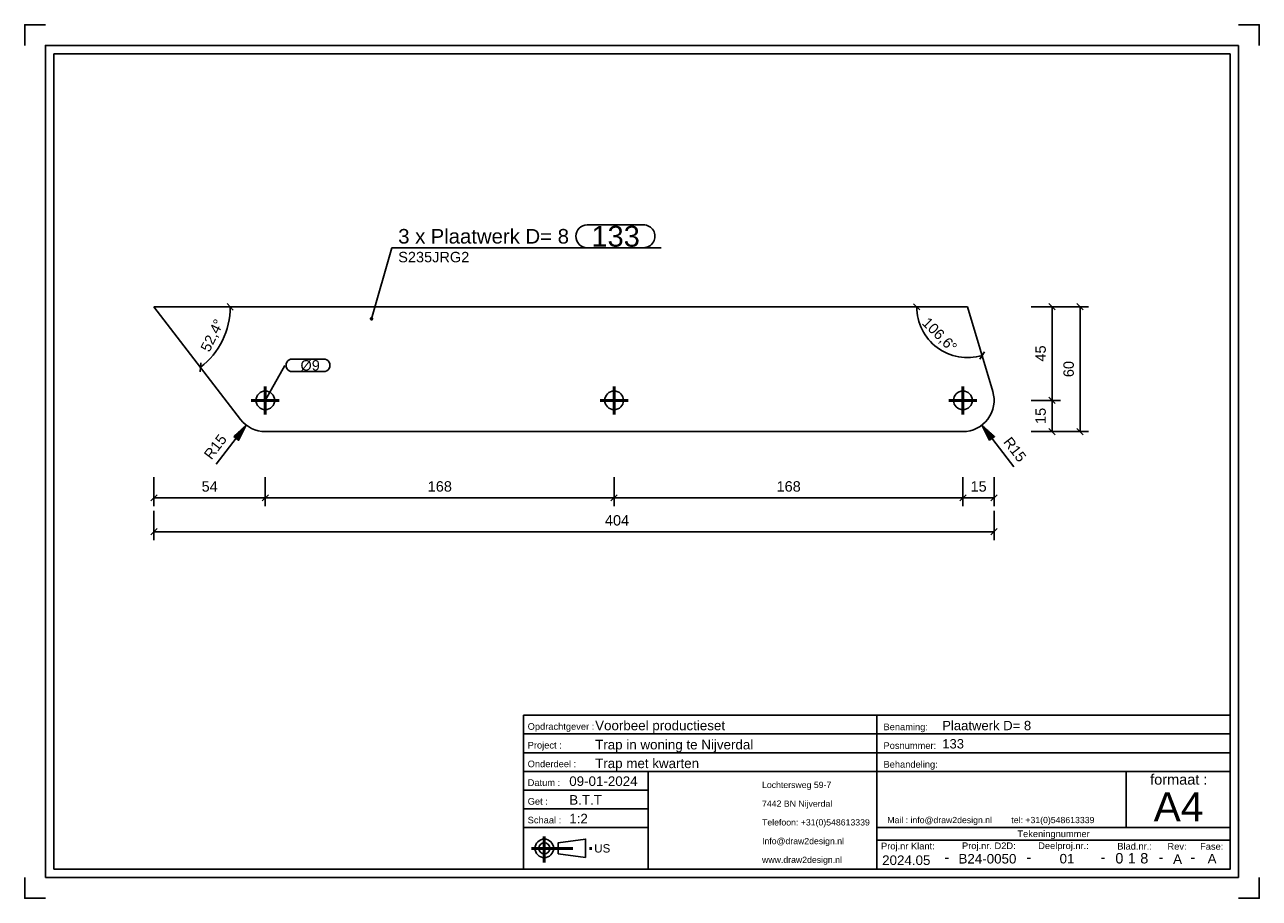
# Model space of a CAD drawing. Header units: millimetres. Extents: x 222 to 519, y -333 to -123.
import ezdxf
from ezdxf.enums import TextEntityAlignment as Align

# ---------------------------------------------------------------- set-up
doc = ezdxf.new("R2010")
doc.units = ezdxf.units.MM
doc.linetypes.add('STRICHPUNKT2', pattern=[18.5, 10, -4, 0.5, -4])
doc.layers.get('0').update_dxf_attribs({"linetype": 'CONTINUOUS'})
for name, color, linetype in [('DIM49', 4, 'CONTINUOUS'), ('TXT_ALL', 7, 'CONTINUOUS'), ('TXT_DIM49', 2, 'CONTINUOUS'), ('TXT_YELLOW', 2, 'CONTINUOUS')]:
    doc.layers.add(name, color=color, linetype=linetype)
doc.layers.add('LE_ALL', color=7, linetype='CONTINUOUS', lineweight=50)
doc.styles.add('ARIAL', font='arial.ttf')

# ---------------------------------------------------------------- blocks, each defined once
blk = doc.blocks.new('TFIELD_00004', base_point=(493.96, -311.34))
at = {"layer": 'TXT_YELLOW', "style": 'ARIAL'}
blk.add_text('A4', height=7, dxfattribs=at).set_placement((493.96, -311.34), align=Align.MIDDLE_LEFT)
blk = doc.blocks.new('FLEX_00003', base_point=(499.87, -316.34))
blk.add_blockref('TFIELD_00004', (493.96, -311.34))
blk = doc.blocks.new('TFIELD_00007', base_point=(429.88, -314.53))
at = {"layer": 'TXT_YELLOW', "style": 'ARIAL'}
blk.add_text('Mail : info@draw2design.nl        tel: +31(0)548613339', height=1.5, dxfattribs=at).set_placement((429.88, -314.53), align=Align.MIDDLE_LEFT)
blk = doc.blocks.new('FLEX_00006', base_point=(429.88, -315.77))
blk.add_blockref('TFIELD_00007', (429.88, -314.53))
blk = doc.blocks.new('DRAW2DESIGNLOGO_00005', base_point=(429.8, -312.86))
blk.add_blockref('FLEX_00006', (429.88, -315.77))
blk = doc.blocks.new('TFIELD_00011', base_point=(359.37, -321.34))
at = {"layer": 'TXT_YELLOW', "style": 'ARIAL'}
blk.add_text('US', height=2, dxfattribs=at).set_placement((359.37, -321.34), align=Align.MIDDLE_LEFT)
blk = doc.blocks.new('FLEX_00010', base_point=(359.37, -321.34))
blk.add_blockref('TFIELD_00011', (359.37, -321.34))
blk = doc.blocks.new('US_00009', base_point=(348.7, -321.34))
blk.add_line((350.73, -322.68), (357.29, -323.57))
blk.add_lwpolyline([(350.73, -322.68), (350.73, -320.01), (357.29, -319.12), (357.29, -323.57)])
for radius in [2.22, 1.33]:
    blk.add_circle((347.37, -321.34), radius)
at = {"layer": 'LE_ALL', "color": 1, "linetype": 'STRICHPUNKT2'}
for p, q in [((347.37, -318.53), (347.37, -324.75)), ((344.27, -321.34), (359.14, -321.34))]:
    blk.add_line(p, q, dxfattribs=at)
blk.add_blockref('FLEX_00010', (359.37, -321.34))
blk = doc.blocks.new('TFIELD_00014', base_point=(399.75, -324.09))
at = {"layer": 'TXT_YELLOW', "style": 'ARIAL'}
for s, p in [('Lochtersweg 59-7', (399.75, -306.09)), ('7442 BN Nijverdal', (399.75, -310.59)), ('Telefoon: +31(0)548613339', (399.75, -315.09)), ('Info@draw2design.nl', (399.75, -319.59)), ('www.draw2design.nl', (399.75, -324.09))]:
    blk.add_text(s, height=1.5, dxfattribs=at).set_placement(p, align=Align.MIDDLE_LEFT)
blk = doc.blocks.new('FLEX_00013', base_point=(412.56, -326.34))
blk.add_blockref('TFIELD_00014', (399.75, -324.09))
blk = doc.blocks.new('D2D_00012', base_point=(372.62, -324.49))
blk.add_blockref('FLEX_00013', (412.56, -326.34))
blk = doc.blocks.new('SCHRIFE_00016', base_point=(353.37, -306.34))
for p, q in [((342.37, -289.34), (427.37, -289.34)), ((427.37, -289.34), (512.37, -289.34)), ((427.37, -326.34), (427.37, -289.34)), ((512.37, -289.34), (512.37, -326.34)), ((342.37, -293.84), (427.37, -293.84)), ((427.37, -293.84), (512.37, -293.84)), ((342.37, -298.34), (427.37, -298.34)), ((427.37, -298.34), (512.37, -298.34)), ((342.37, -302.84), (512.37, -302.84)), ((372.37, -302.84), (372.37, -326.34)), ((487.37, -302.84), (487.37, -316.34)), ((372.37, -307.34), (342.37, -307.34)), ((372.37, -311.84), (342.37, -311.84)), ((372.37, -316.34), (342.37, -316.34)), ((512.37, -316.34), (427.37, -316.34)), ((512.37, -319.34), (427.37, -319.34))]:
    blk.add_line(p, q)
blk.add_lwpolyline([(512.37, -326.34), (342.37, -326.34), (342.37, -289.34)])
at = {"layer": 'TXT_YELLOW', "style": 'ARIAL'}
for s, height, p in [('Voorbeel productieset', 2.3, (359.6, -292.95)), ('Plaatwerk D= 8', 2.25, (443.09, -292.94)), ('Trap in woning te Nijverdal', 2.3, (359.6, -297.55)), ('133', 2.25, (443.09, -297.33)), ('Trap met kwarten', 2.3, (359.6, -302.05)), ('09-01-2024', 2.3, (353.37, -306.34)), ('B.T.T', 2.3, (353.37, -310.84)), ('1:2', 2.3, (353.37, -315.34))]:
    blk.add_text(s, height=height, dxfattribs=at).set_placement(p)
for s, height, p in [('2024.05', 2.3, (434.45, -325.34)), ('-', 2.5, (444.2, -324.69)), ('B24-0050', 2.3, (453.97, -324.99)), ('-', 2.5, (463.94, -324.69)), ('01', 2.3, (473.11, -324.97)), ('-', 2.5, (481.77, -324.69)), ('-', 2.5, (495.71, -324.69)), ('A', 2.3, (499.71, -325.07)), ('-', 2.5, (503.36, -324.69)), ('A', 2.3, (508.01, -324.97))]:
    blk.add_text(s, height=height, dxfattribs=at).set_placement(p, align=Align.CENTER)
blk = doc.blocks.new('TFIELD_00020', base_point=(490.73, -323.72))
at = {"layer": 'TXT_ALL', "style": 'ARIAL'}
blk.add_text('8', height=2.5, dxfattribs=at).set_placement((490.73, -323.72), align=Align.MIDDLE_LEFT)
blk = doc.blocks.new('8_00019')
blk.add_blockref('TFIELD_00020', (490.73, -323.72))
blk = doc.blocks.new('TELLER1_00018')
blk.add_blockref('8_00019', (0, 0))
blk = doc.blocks.new('TFIELD_00023', base_point=(487.73, -323.72))
at = {"layer": 'TXT_ALL', "style": 'ARIAL'}
blk.add_text('1', height=2.5, dxfattribs=at).set_placement((487.73, -323.72), align=Align.MIDDLE_LEFT)
blk = doc.blocks.new('1_00022')
blk.add_blockref('TFIELD_00023', (487.73, -323.72))
blk = doc.blocks.new('TELLER2_00021')
blk.add_blockref('1_00022', (0, 0))
blk = doc.blocks.new('TFIELD_00026', base_point=(484.73, -323.72))
at = {"layer": 'TXT_ALL', "style": 'ARIAL'}
blk.add_text('0', height=2.5, dxfattribs=at).set_placement((484.73, -323.72), align=Align.MIDDLE_LEFT)
blk = doc.blocks.new('0_00025')
blk.add_blockref('TFIELD_00026', (484.73, -323.72))
blk = doc.blocks.new('TELLER3_00024')
blk.add_blockref('0_00025', (0, 0))
blk = doc.blocks.new('NL_00027', base_point=(343.37, -292.84))
at = {"layer": 'TXT_ALL', "color": 1, "style": 'ARIAL'}
blk.add_text('Tekeningnummer', height=1.6, dxfattribs=at).set_placement((469.87, -317.84), align=Align.MIDDLE_CENTER)
at = {"layer": 'TXT_YELLOW', "style": 'ARIAL'}
for s, p in [('Opdrachtgever :', (343.37, -292.84)), ('Benaming:', (428.97, -292.94)), ('Project :', (343.37, -297.34)), ('Posnummer:', (428.97, -297.44)), ('Onderdeel :', (343.37, -301.84)), ('Behandeling:', (428.97, -301.94)), ('Datum :', (343.37, -306.34)), ('Get :', (343.37, -310.84)), ('Schaal :', (343.37, -315.34)), ('Proj.nr Klant:', (428.37, -321.59)), ('Proj.nr. D2D:', (447.85, -321.52)), ('Deelproj.nr.:', (466.18, -321.51)), ('Blad.nr.:', (485.21, -321.63)), ('Rev:', (497.28, -321.67)), ('Fase:', (505.13, -321.67))]:
    blk.add_text(s, height=1.6, dxfattribs=at).set_placement(p)
blk.add_text('formaat :', height=2.5, dxfattribs=at).set_placement((500, -306.03), align=Align.CENTER)
blk = doc.blocks.new('SCHRIFE_00015')
for name, p in [('SCHRIFE_00016', (353.37, -306.34)), ('NL_00027', (343.37, -292.84)), ('TELLER3_00024', (0, 0)), ('TELLER2_00021', (0, 0)), ('TELLER1_00018', (0, 0))]:
    blk.add_blockref(name, p)
blk = doc.blocks.new('DINA4Q_00002', base_point=(512.37, -130.34))
for p, q in [((229.37, -326.34), (229.37, -130.34)), ((229.37, -130.34), (512.37, -130.34)), ((514.37, -128.34), (514.37, -328.34)), ((227.37, -328.34), (514.37, -328.34))]:
    blk.add_line(p, q)
for points in [[(222.37, -128.34), (222.37, -123.34), (227.37, -123.34)], [(514.37, -123.34), (519.37, -123.34), (519.37, -128.34)], [(227.37, -328.34), (227.37, -128.34), (514.37, -128.34)], [(512.37, -130.34), (512.37, -326.34), (229.37, -326.34)], [(222.37, -328.34), (222.37, -333.34), (227.37, -333.34)], [(514.37, -333.34), (519.37, -333.34), (519.37, -328.34)]]:
    blk.add_lwpolyline(points)
for name, p in [('SCHRIFE_00015', (0, 0)), ('D2D_00012', (372.62, -324.49)), ('FLEX_00003', (499.87, -316.34)), ('DRAW2DESIGNLOGO_00005', (429.8, -312.86)), ('US_00009', (348.7, -321.34))]:
    blk.add_blockref(name, p)
blk = doc.blocks.new('_ZBL0016_00001')
blk.add_blockref('DINA4Q_00002', (512.37, -130.34))
blk = doc.blocks.new('_D1', base_point=(468.01, -219.32))
at = {"layer": 'DIM49', "color": 1}
for p, q in [((464.51, -213.65), (471.51, -213.65)), ((470.26, -214.4), (468.76, -212.9)), ((469.51, -221.15), (469.51, -213.65)), ((464.51, -221.15), (471.51, -221.15)), ((468.76, -220.4), (470.26, -221.9))]:
    blk.add_line(p, q, dxfattribs=at)
at = {"layer": 'TXT_DIM49', "style": 'ARIAL'}
blk.add_text('15', height=2.5, rotation=90.0002, dxfattribs=at).set_placement((468.01, -219.32))
blk = doc.blocks.new('_D2', base_point=(468.01, -204.32))
at = {"layer": 'DIM49', "color": 1}
for p, q in [((464.51, -191.15), (471.51, -191.15)), ((470.26, -191.9), (468.76, -190.4)), ((469.51, -213.65), (469.51, -191.15)), ((464.51, -213.65), (471.51, -213.65)), ((468.76, -212.9), (470.26, -214.4))]:
    blk.add_line(p, q, dxfattribs=at)
at = {"layer": 'TXT_DIM49', "style": 'ARIAL'}
blk.add_text('45', height=2.5, rotation=90.0002, dxfattribs=at).set_placement((468.01, -204.32))
blk = doc.blocks.new('_D3', base_point=(264.93, -235.58))
at = {"layer": 'DIM49', "color": 1}
for p, q in [((253.45, -232.08), (253.45, -239.08)), ((280.25, -232.08), (280.25, -239.08)), ((254.2, -236.33), (252.7, -237.83)), ((253.45, -237.08), (280.25, -237.08)), ((279.5, -237.83), (281, -236.33))]:
    blk.add_line(p, q, dxfattribs=at)
at = {"layer": 'TXT_DIM49', "style": 'ARIAL'}
blk.add_text('54', height=2.5, dxfattribs=at).set_placement((264.93, -235.58))
blk = doc.blocks.new('_D4', base_point=(319.32, -235.58))
at = {"layer": 'DIM49', "color": 1}
for p, q in [((280.25, -232.08), (280.25, -239.08)), ((364.16, -232.08), (364.16, -239.08)), ((281, -236.33), (279.5, -237.83)), ((280.25, -237.08), (364.16, -237.08)), ((363.41, -237.83), (364.91, -236.33))]:
    blk.add_line(p, q, dxfattribs=at)
at = {"layer": 'TXT_DIM49', "style": 'ARIAL'}
blk.add_text('168', height=2.5, dxfattribs=at).set_placement((319.32, -235.58))
blk = doc.blocks.new('_D5', base_point=(403.24, -235.58))
at = {"layer": 'DIM49', "color": 1}
for p, q in [((364.16, -232.08), (364.16, -239.08)), ((448.07, -232.08), (448.07, -239.08)), ((364.91, -236.33), (363.41, -237.83)), ((364.16, -237.08), (448.07, -237.08)), ((447.32, -237.83), (448.82, -236.33))]:
    blk.add_line(p, q, dxfattribs=at)
at = {"layer": 'TXT_DIM49', "style": 'ARIAL'}
blk.add_text('168', height=2.5, dxfattribs=at).set_placement((403.24, -235.58))
blk = doc.blocks.new('_D6', base_point=(449.9, -235.58))
at = {"layer": 'DIM49', "color": 1}
for p, q in [((448.07, -232.08), (448.07, -239.08)), ((455.57, -232.08), (455.57, -239.08)), ((448.82, -236.33), (447.32, -237.83)), ((448.07, -237.08), (455.57, -237.08)), ((454.82, -237.83), (456.32, -236.33))]:
    blk.add_line(p, q, dxfattribs=at)
at = {"layer": 'TXT_DIM49', "style": 'ARIAL'}
blk.add_text('15', height=2.5, dxfattribs=at).set_placement((449.9, -235.58))
blk = doc.blocks.new('_D7', base_point=(438.05, -195.2))
at = {"layer": 'DIM49', "color": 1}
for p, q in [((437.73, -191.87), (436.16, -190.44)), ((452.13, -203.78), (453.23, -201.96))]:
    blk.add_line(p, q, dxfattribs=at)
blk.add_ellipse((449.18, -191.15), major_axis=(0, -12.23), ratio=1, start_param=4.712389, end_param=6.573637, dxfattribs=at)
at = {"layer": 'TXT_DIM49', "style": 'ARIAL'}
for s, p in [('106,6', (438.05, -195.2)), ('°', (444.15, -201.31))]:
    blk.add_text(s, height=2.5, rotation=314.9999, dxfattribs=at).set_placement(p)
blk = doc.blocks.new('_D8', base_point=(457.66, -223.68))
at = {"layer": 'DIM49', "color": 1}
for p, q in [((452.64, -219.6), (460.33, -229.62)), ((452.71, -219.73), (452.78, -219.73)), ((452.81, -219.93), (453.01, -219.93)), ((452.91, -220.13), (453.23, -220.13)), ((453.01, -220.33), (453.45, -220.33)), ((453.11, -220.53), (453.68, -220.53)), ((453.21, -220.73), (453.9, -220.73)), ((453.31, -220.93), (454.12, -220.93)), ((453.41, -221.13), (454.35, -221.13)), ((453.52, -221.33), (454.57, -221.33)), ((453.62, -221.53), (454.79, -221.53)), ((453.72, -221.73), (455.01, -221.73)), ((453.82, -221.93), (455.24, -221.93)), ((453.92, -222.13), (455.46, -222.13)), ((454.02, -222.33), (455.65, -222.33)), ((454.12, -222.53), (455.39, -222.53)), ((454.23, -222.73), (455.13, -222.73)), ((454.33, -222.93), (454.87, -222.93)), ((454.43, -223.13), (454.61, -223.13))]:
    blk.add_line(p, q, dxfattribs=at)
blk.add_lwpolyline([(454.48, -223.23), (452.64, -219.6), (455.67, -222.32)], close=True, dxfattribs=at)
at = {"layer": 'TXT_DIM49', "style": 'ARIAL'}
for s, p in [('R', (457.66, -223.68)), ('15', (459.18, -225.66))]:
    blk.add_text(s, height=2.5, rotation=307.4999, dxfattribs=at).set_placement(p)
blk = doc.blocks.new('_D9', base_point=(267.28, -228.09))
at = {"layer": 'DIM49', "color": 1}
for p, q in [((275.68, -219.6), (268.47, -229.01)), ((275.54, -219.73), (275.61, -219.73)), ((274.3, -222.33), (272.67, -222.33)), ((272.86, -222.13), (274.4, -222.13)), ((274.2, -222.53), (272.93, -222.53)), ((273.08, -221.93), (274.5, -221.93)), ((274.09, -222.73), (273.19, -222.73)), ((273.31, -221.73), (274.6, -221.73)), ((273.53, -221.53), (274.7, -221.53)), ((273.75, -221.33), (274.8, -221.33)), ((273.97, -221.13), (274.91, -221.13)), ((274.2, -220.93), (275.01, -220.93)), ((274.42, -220.73), (275.11, -220.73)), ((274.64, -220.53), (275.21, -220.53)), ((274.87, -220.33), (275.31, -220.33)), ((275.09, -220.13), (275.41, -220.13)), ((275.31, -219.93), (275.51, -219.93)), ((273.99, -222.93), (273.45, -222.93)), ((273.89, -223.13), (273.71, -223.13))]:
    blk.add_line(p, q, dxfattribs=at)
blk.add_lwpolyline([(272.65, -222.32), (275.68, -219.6), (273.84, -223.23)], close=True, dxfattribs=at)
at = {"layer": 'TXT_DIM49', "style": 'ARIAL'}
for s, p in [('15', (268.79, -226.11)), ('R', (267.28, -228.09))]:
    blk.add_text(s, height=2.5, rotation=52.5001, dxfattribs=at).set_placement(p)
blk = doc.blocks.new('SHAPE_00050', base_point=(280.25, -213.65))
at = {"layer": 'DIM49', "color": 3}
for p, q in [((286.74, -203.73), (294.3, -203.73)), ((280.25, -213.65), (284.99, -205.23)), ((294.3, -206.73), (286.74, -206.73))]:
    blk.add_line(p, q, dxfattribs=at)
for centre, start_param, end_param in [((286.74, -205.23), 1.570796, 4.712389), ((294.3, -205.23), 4.712389, 7.853982)]:
    blk.add_ellipse(centre, major_axis=(1.5, 0), ratio=1, start_param=start_param, end_param=end_param, dxfattribs=at)
at = {"layer": 'TXT_DIM49', "style": 'ARIAL'}
blk.add_text(' Ø9', height=2.5, dxfattribs=at).set_placement((287.74, -205.23), align=Align.MIDDLE_LEFT)
blk = doc.blocks.new('SHAPE_00051', base_point=(305.79, -194.01))
at = {"layer": 'DIM49', "color": 3}
for p, q in [((357.7, -171.45), (371.22, -171.45)), ((305.79, -194.01), (310.73, -176.95)), ((310.73, -176.95), (375.47, -176.95)), ((371.22, -176.95), (357.7, -176.95)), ((306.05, -193.98), (305.54, -193.98)), ((306, -194.18), (305.59, -194.18)), ((305.9, -193.78), (305.68, -193.78))]:
    blk.add_line(p, q, dxfattribs=at)
blk.add_lwpolyline([(305.79, -194.28), (305.86, -194.27), (305.92, -194.25), (305.98, -194.2), (306.02, -194.15), (306.05, -194.09), (306.06, -194.02), (306.05, -193.95), (306.03, -193.89), (305.98, -193.83), (305.93, -193.79), (305.87, -193.76), (305.8, -193.75), (305.73, -193.76), (305.67, -193.78), (305.61, -193.83), (305.57, -193.88), (305.54, -193.94), (305.53, -194.01), (305.54, -194.08), (305.56, -194.14), (305.6, -194.2), (305.66, -194.24), (305.72, -194.27)], close=True, dxfattribs=at)
for centre, start_param, end_param in [((357.7, -174.2), 3.141593, 6.283185), ((371.22, -174.2), 0, 3.141593)]:
    blk.add_ellipse(centre, major_axis=(0, -2.75), ratio=1, start_param=start_param, end_param=end_param, dxfattribs=at)
at = {"layer": 'TXT_DIM49', "style": 'ARIAL'}
for s, height, p in [('Plaatwerk D= 8', 3.5, (320.02, -174.2)), ('133', 5, (358.7, -174.2)), ('3 x', 3.5, (312.23, -174.2)), ('S235JRG2', 2.5, (312.23, -179.2))]:
    blk.add_text(s, height=height, dxfattribs=at).set_placement(p, align=Align.MIDDLE_LEFT)
blk = doc.blocks.new('_D10', base_point=(474.75, -208.07))
at = {"layer": 'DIM49', "color": 1}
for p, q in [((471.25, -191.15), (478.25, -191.15)), ((477, -191.9), (475.5, -190.4)), ((476.25, -191.15), (476.25, -221.15)), ((471.25, -221.15), (478.25, -221.15)), ((475.5, -220.4), (477, -221.9))]:
    blk.add_line(p, q, dxfattribs=at)
at = {"layer": 'TXT_DIM49', "style": 'ARIAL'}
blk.add_text('60', height=2.5, rotation=90.0002, dxfattribs=at).set_placement((474.75, -208.07))
blk = doc.blocks.new('_D11', base_point=(361.95, -243.74))
at = {"layer": 'DIM49', "color": 1}
for p, q in [((253.45, -240.24), (253.45, -247.24)), ((455.57, -240.24), (455.57, -247.24)), ((254.2, -244.49), (252.7, -245.99)), ((253.45, -245.24), (455.57, -245.24)), ((454.82, -245.99), (456.32, -244.49))]:
    blk.add_line(p, q, dxfattribs=at)
at = {"layer": 'TXT_DIM49', "style": 'ARIAL'}
blk.add_text('404', height=2.5, dxfattribs=at).set_placement((361.95, -243.74))
blk = doc.blocks.new('_D12', base_point=(266.79, -202.23))
at = {"layer": 'DIM49', "color": 1}
for p, q in [((272.53, -191.93), (271.08, -190.38)), ((264.76, -204.64), (264.55, -206.75))]:
    blk.add_line(p, q, dxfattribs=at)
blk.add_ellipse((253.45, -191.15), major_axis=(18.36, 0), ratio=1, start_param=5.368633, end_param=6.283185, dxfattribs=at)
at = {"layer": 'TXT_DIM49', "style": 'ARIAL'}
for s, p in [('52,4', (266.79, -202.23)), ('°', (269.76, -196.2))]:
    blk.add_text(s, height=2.5, rotation=63.7989, dxfattribs=at).set_placement(p)
blk = doc.blocks.new('Plaatwerk D_ 8_00035', base_point=(361.91, -213.65))
for p, q in [((253.45, -191.15), (449.18, -191.15)), ((274.3, -218.23), (253.45, -191.15)), ((449.18, -191.15), (455.26, -211.51)), ((448.07, -221.15), (280.25, -221.15))]:
    blk.add_line(p, q)
for centre in [(280.25, -213.65), (364.16, -213.65), (448.07, -213.65)]:
    blk.add_circle(centre, 2.25)
for centre, start, end in [((448.07, -213.65), -90, 16.6417), ((280.25, -213.65), -142.4, -90)]:
    blk.add_arc(centre, 7.5, start, end)
for name, p in [('SHAPE_00051', (305.79, -194.01)), ('_D12', (266.79, -202.23)), ('_D7', (438.05, -195.2)), ('_D2', (468.01, -204.32)), ('_D10', (474.75, -208.07)), ('SHAPE_00050', (280.25, -213.65)), ('_D1', (468.01, -219.32)), ('_D9', (267.28, -228.09)), ('_D8', (457.66, -223.68)), ('_D3', (264.93, -235.58)), ('_D4', (319.32, -235.58)), ('_D5', (403.24, -235.58)), ('_D6', (449.9, -235.58)), ('_D11', (361.95, -243.74))]:
    blk.add_blockref(name, p)
blk = doc.blocks.new('_00037', base_point=(448.07, -213.65))
at = {"layer": 'LE_ALL', "color": 1, "linetype": 'STRICHPUNKT2'}
for p, q in [((280.25, -213.65), (280.25, -210.28)), ((280.25, -213.65), (280.25, -210.28)), ((364.16, -213.65), (364.16, -210.28)), ((364.16, -213.65), (364.16, -210.28)), ((448.07, -213.65), (448.07, -210.28)), ((448.07, -213.65), (448.07, -210.28)), ((280.25, -213.65), (276.87, -213.65)), ((280.25, -213.65), (276.87, -213.65)), ((280.25, -213.65), (283.62, -213.65)), ((280.25, -213.65), (280.25, -217.03)), ((280.25, -213.65), (283.62, -213.65)), ((280.25, -213.65), (280.25, -217.03)), ((364.16, -213.65), (360.79, -213.65)), ((364.16, -213.65), (360.79, -213.65)), ((364.16, -213.65), (367.54, -213.65)), ((364.16, -213.65), (364.16, -217.03)), ((364.16, -213.65), (367.54, -213.65)), ((364.16, -213.65), (364.16, -217.03)), ((448.07, -213.65), (444.7, -213.65)), ((448.07, -213.65), (444.7, -213.65)), ((448.07, -213.65), (451.45, -213.65)), ((448.07, -213.65), (448.07, -217.03)), ((448.07, -213.65), (451.45, -213.65)), ((448.07, -213.65), (448.07, -217.03))]:
    blk.add_line(p, q, dxfattribs=at)
blk = doc.blocks.new('_00036')
blk.add_blockref('_00037', (448.07, -213.65))
blk = doc.blocks.new('Plaatwerk D_ 8_00034')
for name, p in [('Plaatwerk D_ 8_00035', (361.91, -213.65)), ('_00036', (0, 0))]:
    blk.add_blockref(name, p)
blk = doc.blocks.new('Trededragers_00033')
blk.add_blockref('Plaatwerk D_ 8_00034', (0, 0))
blk = doc.blocks.new('Trapboom_00032')
blk.add_blockref('Trededragers_00033', (0, 0))
blk = doc.blocks.new('BNR 14_00031')
blk.add_blockref('Trapboom_00032', (0, 0))
blk = doc.blocks.new('Breda_00030')
blk.add_blockref('BNR 14_00031', (0, 0))
blk = doc.blocks.new('_A3D0020_00029')
blk.add_blockref('Breda_00030', (0, 0))
blk = doc.blocks.new('_ANS0020_00028')
blk.add_blockref('_A3D0020_00029', (0, 0))

msp = doc.modelspace()

# ---------------------------------------------------------------- block references
for name in ['_ZBL0016_00001', '_ANS0020_00028']:
    msp.add_blockref(name, (0, 0))

doc.saveas('drawing.dxf')
